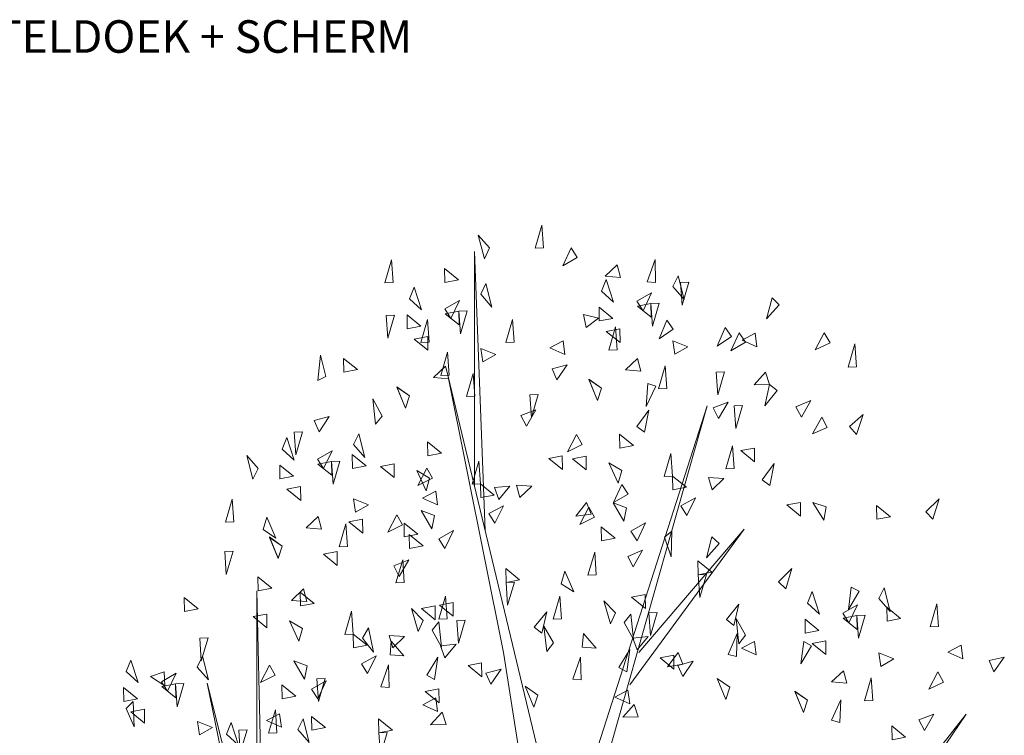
# Model space of a CAD drawing. Header units: metres. Extents: x 2.9 to 77.7, y -4.5 to 13.4.
# Tile 20 of 21: x 73.5 to 75.6, y 6.3 to 7.9. Entities that reach past the tile are written whole.
import ezdxf

# ---------------------------------------------------------------- set-up
doc = ezdxf.new("R2010")
doc.units = ezdxf.units.M
doc.layers.get('0').update_dxf_attribs({"lineweight": 25})
doc.layers.add('X-CA190022.004-UO-DET_v0.1$0$N-XX-VH-VERHARDING_TEGEL-GD', color=252, linetype='Continuous', lineweight=18)
doc.layers.add('X-CA190022.004-UO-DET_v0.1$0$X-XX-AL-T35', color=7, linetype='Continuous', lineweight=35)
doc.styles.add('X-CA190022.004-UO-DET_v0.1$0$NLCS-ISO-M20-T35', font='NLCS-ISO.ttf', dxfattribs={"height": 0.07})

# ---------------------------------------------------------------- blocks, each defined once
blk = doc.blocks.new('X-CA190022.004-UO-DET_v0.1$0$boom')
at = {"color": 86, "ltscale": 10}
for points in [[(0.1031, 5.673), (0.0633, 5.672), (0.0956, 5.7382), (0.1031, 5.673)], [(-0.1544, 5.673), (-0.1795, 5.6421), (-0.2088, 5.7097), (-0.1544, 5.673)], [(0.2358, 5.673), (0.2647, 5.6456), (0.1951, 5.6216), (0.2358, 5.673)], [(-0.6153, 5.5739), (-0.6552, 5.573), (-0.6229, 5.6391), (-0.6153, 5.5739)], [(0.4552, 5.6244), (0.4718, 5.5882), (0.3983, 5.5917), (0.4552, 5.6244)], [(0.6392, 5.5739), (0.5994, 5.5763), (0.6372, 5.6395), (0.6392, 5.5739)], [(-0.3685, 5.5739), (-0.3695, 5.6138), (-0.3034, 5.5815), (-0.3685, 5.5739)], [(0.721, 5.5626), (0.7464, 5.5933), (0.7751, 5.5254), (0.721, 5.5626)], [(-0.1971, 5.5405), (-0.1717, 5.5712), (-0.143, 5.5033), (-0.1971, 5.5405)], [(0.3804, 5.5493), (0.4026, 5.5824), (0.4379, 5.5178), (0.3804, 5.5493)], [(0.7578, 5.5739), (0.7976, 5.5749), (0.7653, 5.5087), (0.7578, 5.5739)], [(-0.5377, 5.5272), (-0.5155, 5.5603), (-0.4802, 5.4957), (-0.5377, 5.5272)], [(0.5788, 5.493), (0.5498, 5.5203), (0.6194, 5.5446), (0.5788, 5.493)], [(-0.3393, 5.4709), (-0.3683, 5.4982), (-0.2988, 5.5225), (-0.3393, 5.4709)], [(0.6169, 5.514), (0.6178, 5.4741), (0.5517, 5.5064), (0.6169, 5.514)], [(0.6169, 5.514), (0.6567, 5.5149), (0.6244, 5.4488), (0.6169, 5.514)], [(1.1957, 5.5297), (1.2304, 5.5101), (1.1687, 5.4699), (1.1957, 5.5297)], [(-0.649, 5.4794), (-0.6091, 5.4804), (-0.6414, 5.4143), (-0.649, 5.4794)], [(-0.5481, 5.4414), (-0.5491, 5.4812), (-0.483, 5.449), (-0.5481, 5.4414)], [(-0.3013, 5.4918), (-0.3003, 5.452), (-0.3664, 5.4843), (-0.3013, 5.4918)], [(-0.3013, 5.4918), (-0.2614, 5.4928), (-0.2937, 5.4266), (-0.3013, 5.4918)], [(0.3066, 5.4448), (0.2937, 5.4825), (0.3666, 5.4713), (0.3066, 5.4448)], [(0.37, 5.4635), (0.369, 5.5033), (0.4351, 5.4711), (0.37, 5.4635)], [(-0.4437, 5.4023), (-0.4835, 5.4013), (-0.4512, 5.4675), (-0.4437, 5.4023)], [(-0.0367, 5.4023), (-0.0765, 5.4013), (-0.0442, 5.4675), (-0.0367, 5.4023)], [(0.6932, 5.466), (0.7236, 5.4403), (0.6555, 5.4123), (0.6932, 5.466)], [(0.468, 5.4414), (0.4689, 5.4016), (0.4028, 5.4338), (0.468, 5.4414)], [(0.4552, 5.3811), (0.4154, 5.3801), (0.4477, 5.4463), (0.4552, 5.3811)], [(0.9719, 5.4448), (1.002, 5.4186), (0.9334, 5.3916), (0.9719, 5.4448)], [(1.0391, 5.4297), (1.068, 5.4023), (0.9984, 5.3783), (1.0391, 5.4297)], [(1.1147, 5.4285), (1.1231, 5.3895), (1.052, 5.4088), (1.1147, 5.4285)], [(1.4452, 5.4297), (1.4728, 5.4009), (1.4021, 5.3803), (1.4452, 5.4297)], [(-0.4502, 5.4193), (-0.4492, 5.3795), (-0.5153, 5.4117), (-0.4502, 5.4193)], [(0.1966, 5.4064), (0.205, 5.3674), (0.1339, 5.3867), (0.1966, 5.4064)], [(0.731, 5.368), (0.7215, 5.4066), (0.793, 5.3893), (0.731, 5.368)], [(1.5992, 5.3324), (1.5594, 5.3314), (1.5917, 5.3976), (1.5992, 5.3324)], [(-0.3481, 5.3085), (-0.388, 5.3075), (-0.3557, 5.3737), (-0.3481, 5.3085)], [(-0.1871, 5.3459), (-0.1966, 5.3845), (-0.1251, 5.3672), (-0.1871, 5.3459)], [(-0.9378, 5.3043), (-0.9759, 5.2926), (-0.9627, 5.365), (-0.9378, 5.3043)], [(-0.8516, 5.3165), (-0.8526, 5.3563), (-0.7864, 5.3241), (-0.8516, 5.3165)], [(0.1677, 5.2944), (0.1441, 5.3264), (0.2168, 5.3378), (0.1677, 5.2944)], [(0.5523, 5.3556), (0.5686, 5.3193), (0.4951, 5.3233), (0.5523, 5.3556)], [(-0.3658, 5.3335), (-0.3495, 5.2972), (-0.423, 5.3012), (-0.3658, 5.3335)], [(-0.2254, 5.2476), (-0.2652, 5.2466), (-0.2329, 5.3128), (-0.2254, 5.2476)], [(0.6927, 5.2698), (0.6529, 5.2688), (0.6852, 5.3349), (0.6927, 5.2698)], [(0.9286, 5.3165), (0.9684, 5.3175), (0.9361, 5.2513), (0.9286, 5.3165)], [(1.1648, 5.3165), (1.1835, 5.2813), (1.1098, 5.2805), (1.1648, 5.3165)], [(0.3804, 5.2706), (0.362, 5.2352), (0.3196, 5.2955), (0.3804, 5.2706)], [(0.3804, 5.2706), (0.3611, 5.2358), (0.3203, 5.297), (0.3804, 5.2706)], [(0.6012, 5.2837), (0.6403, 5.2762), (0.5946, 5.2184), (0.6012, 5.2837)], [(1.1835, 5.2813), (1.2194, 5.2642), (1.1606, 5.2198), (1.1835, 5.2813)], [(-0.5377, 5.2485), (-0.5561, 5.2131), (-0.5985, 5.2734), (-0.5377, 5.2485)], [(-0.5377, 5.2485), (-0.557, 5.2136), (-0.5978, 5.2749), (-0.5377, 5.2485)], [(0.0385, 5.2519), (0.0783, 5.2529), (0.046, 5.1867), (0.0385, 5.2519)], [(-0.6683, 5.1908), (-0.7002, 5.167), (-0.7121, 5.2397), (-0.6683, 5.1908)], [(0.9395, 5.1839), (0.9135, 5.2141), (0.9852, 5.231), (0.9395, 5.1839)], [(1.3364, 5.1873), (1.3098, 5.2169), (1.381, 5.2354), (1.3364, 5.1873)], [(0.0214, 5.1618), (-0.0046, 5.192), (0.0671, 5.2089), (0.0214, 5.1618)], [(0.5862, 5.1448), (0.5497, 5.1607), (0.6067, 5.2072), (0.5862, 5.1448)], [(1.0144, 5.22), (1.0542, 5.221), (1.0219, 5.1549), (1.0144, 5.22)], [(-0.9692, 5.1458), (-0.9931, 5.1777), (-0.9205, 5.1898), (-0.9692, 5.1458)], [(1.4329, 5.1873), (1.4594, 5.1577), (1.3882, 5.1393), (1.4329, 5.1873)], [(1.5992, 5.1378), (1.5663, 5.1603), (1.6314, 5.1949), (1.5992, 5.1378)], [(-1.0878, 5.1449), (-1.048, 5.1458), (-1.0803, 5.0797), (-1.0878, 5.1449)], [(-0.8054, 5.1093), (-0.78, 5.14), (-0.7513, 5.0722), (-0.8054, 5.1093)], [(-1.1461, 5.0961), (-1.1238, 5.1291), (-1.0885, 5.0645), (-1.1461, 5.0961)], [(-0.4502, 5.0769), (-0.4512, 5.1167), (-0.385, 5.0845), (-0.4502, 5.0769)], [(0.2606, 5.1378), (0.2885, 5.1095), (0.2182, 5.0877), (0.2606, 5.1378)], [(0.468, 5.099), (0.467, 5.1388), (0.5331, 5.1066), (0.468, 5.099)], [(-0.9476, 5.0398), (-0.9766, 5.067), (-0.9071, 5.0913), (-0.9476, 5.0398)], [(0.72, 5.0185), (0.6802, 5.0174), (0.7124, 5.0837), (0.72, 5.0185)], [(1.0144, 5.0404), (0.9746, 5.0395), (1.0069, 5.1056), (1.0144, 5.0404)], [(1.1112, 5.099), (1.1122, 5.0592), (1.046, 5.0914), (1.1112, 5.099)], [(-1.261, 5.0404), (-1.2864, 5.0098), (-1.3151, 5.0776), (-1.261, 5.0404)], [(-0.9096, 5.0607), (-0.9086, 5.0208), (-0.9747, 5.0531), (-0.9096, 5.0607)], [(-0.9096, 5.0607), (-0.8697, 5.0617), (-0.902, 4.9955), (-0.9096, 5.0607)], [(-0.81, 5.0404), (-0.811, 5.0803), (-0.7448, 5.048), (-0.81, 5.0404)], [(-0.1981, 4.9964), (-0.2379, 4.9953), (-0.2057, 5.0616), (-0.1981, 4.9964)], [(0.1931, 5.0769), (0.1941, 5.0371), (0.1279, 5.0693), (0.1931, 5.0769)], [(0.3069, 5.076), (0.3079, 5.0362), (0.2418, 5.0684), (0.3069, 5.076)], [(0.4771, 5.0344), (0.4603, 4.9983), (0.4154, 5.0566), (0.4771, 5.0344)], [(-1.1564, 5.0102), (-1.1574, 5.05), (-1.0913, 5.0178), (-1.1564, 5.0102)], [(-0.6112, 5.0539), (-0.6102, 5.0141), (-0.6763, 5.0463), (-0.6112, 5.0539)], [(-0.441, 5.0123), (-0.4579, 4.9762), (-0.5028, 5.0345), (-0.441, 5.0123)], [(-0.4543, 5.0414), (-0.4266, 5.0129), (-0.4971, 4.9917), (-0.4543, 5.0414)], [(1.1851, 4.9918), (1.1485, 5.0075), (1.2055, 5.0542), (1.1851, 4.9918)], [(0.721, 4.9787), (0.72, 5.0185), (0.7861, 4.9862), (0.721, 4.9787)], [(0.9088, 4.9787), (0.8919, 5.0147), (0.9654, 5.0117), (0.9088, 4.9787)], [(-1.0585, 4.9881), (-1.0575, 4.9483), (-1.1236, 4.9805), (-1.0585, 4.9881)], [(-0.4117, 4.9752), (-0.4033, 4.9362), (-0.4744, 4.9555), (-0.4117, 4.9752)], [(-0.1971, 4.9566), (-0.1981, 4.9964), (-0.132, 4.9641), (-0.1971, 4.9566)], [(-0.111, 4.9511), (-0.1312, 4.9855), (-0.0576, 4.9891), (-0.111, 4.9511)], [(-0.0093, 4.9566), (-0.0262, 4.9926), (0.0473, 4.9896), (-0.0093, 4.9566)], [(0.4782, 4.9944), (0.5071, 4.967), (0.4375, 4.943), (0.4782, 4.9944)], [(-1.3771, 4.8874), (-1.4169, 4.8864), (-1.3846, 4.9526), (-1.3771, 4.8874)], [(-0.7954, 4.9147), (-0.8049, 4.9533), (-0.7334, 4.936), (-0.7954, 4.9147)], [(0.3092, 4.9431), (0.3303, 4.9094), (0.257, 4.9034), (0.3092, 4.9431)], [(0.4998, 4.9274), (0.4876, 4.8894), (0.4358, 4.9417), (0.4998, 4.9274)], [(0.7885, 4.9052), (0.7603, 4.9334), (0.8305, 4.9556), (0.7885, 4.9052)], [(1.3311, 4.9431), (1.3321, 4.9033), (1.266, 4.9355), (1.3311, 4.9431)], [(1.455, 4.9298), (1.4437, 4.8917), (1.3906, 4.9428), (1.455, 4.9298)], [(1.9637, 4.8945), (1.9301, 4.9157), (1.9936, 4.9529), (1.9637, 4.8945)], [(-0.4183, 4.9052), (-0.4305, 4.8673), (-0.4823, 4.9196), (-0.4183, 4.9052)], [(-0.1296, 4.8831), (-0.1578, 4.9113), (-0.0876, 4.9335), (-0.1296, 4.8831)], [(0.3195, 4.9291), (0.3471, 4.9005), (0.2766, 4.8795), (0.3195, 4.9291)], [(1.6965, 4.8945), (1.6955, 4.9343), (1.7617, 4.902), (1.6965, 4.8945)], [(-1.2373, 4.8653), (-1.2187, 4.9005), (-1.1768, 4.8399), (-1.2373, 4.8653)], [(-0.9741, 4.9023), (-0.9578, 4.866), (-1.0313, 4.8701), (-0.9741, 4.9023)], [(-0.7613, 4.8945), (-0.7603, 4.8546), (-0.8265, 4.8869), (-0.7613, 4.8945)], [(-0.5986, 4.907), (-0.571, 4.8784), (-0.6416, 4.8574), (-0.5986, 4.907)], [(-0.8337, 4.8165), (-0.8736, 4.8155), (-0.8413, 4.8817), (-0.8337, 4.8165)], [(-0.5623, 4.844), (-0.5633, 4.8838), (-0.4971, 4.8516), (-0.5623, 4.844)], [(-0.3679, 4.8106), (-0.3967, 4.838), (-0.3272, 4.862), (-0.3679, 4.8106)], [(0.3804, 4.8327), (0.3794, 4.8725), (0.4455, 4.8403), (0.3804, 4.8327)], [(0.5502, 4.8327), (0.5214, 4.8601), (0.5909, 4.8841), (0.5502, 4.8327)], [(0.681, 4.8435), (0.7172, 4.8602), (0.7139, 4.7866), (0.681, 4.8435)], [(-1.1461, 4.8173), (-1.1644, 4.782), (-1.2068, 4.8422), (-1.1461, 4.8173)], [(-1.1461, 4.8173), (-1.1653, 4.7825), (-1.2061, 4.8437), (-1.1461, 4.8173)], [(-0.5377, 4.8106), (-0.5387, 4.8504), (-0.4726, 4.8182), (-0.5377, 4.8106)], [(0.9073, 4.844), (0.9425, 4.8254), (0.882, 4.7835), (0.9073, 4.844)], [(-1.4205, 4.8016), (-1.3807, 4.8026), (-1.4129, 4.7364), (-1.4205, 4.8016)], [(-0.8834, 4.8016), (-0.8824, 4.7618), (-0.9486, 4.794), (-0.8834, 4.8016)], [(0.3556, 4.7354), (0.3158, 4.7345), (0.3483, 4.8006), (0.3556, 4.7354)], [(0.5322, 4.7582), (0.5056, 4.7879), (0.577, 4.8061), (0.5322, 4.7582)], [(-0.5869, 4.7306), (-0.6129, 4.7608), (-0.5412, 4.7777), (-0.5869, 4.7306)], [(-0.5625, 4.7132), (-0.6023, 4.7124), (-0.5698, 4.7784), (-0.5625, 4.7132)], [(0.8422, 4.7354), (0.8412, 4.7752), (0.9073, 4.7429), (0.8422, 4.7354)], [(-0.0759, 4.7132), (-0.0769, 4.7531), (-0.0108, 4.7208), (-0.0759, 4.7132)], [(0.1871, 4.7097), (0.2047, 4.7455), (0.2484, 4.6862), (0.1871, 4.7097)], [(1.2612, 4.6945), (1.2269, 4.7148), (1.2894, 4.7537), (1.2612, 4.6945)], [(-1.261, 4.6892), (-1.262, 4.729), (-1.1957, 4.6968), (-1.261, 4.6892)], [(0.8422, 4.7354), (0.882, 4.7364), (0.8497, 4.6702), (0.8422, 4.7354)], [(-1.0444, 4.6945), (-1.0279, 4.6583), (-1.1014, 4.6618), (-1.0444, 4.6945)], [(-0.0759, 4.7132), (-0.0361, 4.7143), (-0.0684, 4.6481), (-0.0759, 4.7132)], [(1.5744, 4.6998), (1.6125, 4.688), (1.5607, 4.6357), (1.5744, 4.6998)], [(1.7054, 4.6671), (1.7308, 4.6978), (1.7594, 4.63), (1.7054, 4.6671)], [(-1.6133, 4.6299), (-1.6143, 4.6697), (-1.5482, 4.6375), (-1.6133, 4.6299)], [(-1.0585, 4.6457), (-1.0595, 4.6855), (-0.9933, 4.6533), (-1.0585, 4.6457)], [(-0.3579, 4.6087), (-0.3977, 4.6077), (-0.3654, 4.6739), (-0.3579, 4.6087)], [(0.1889, 4.6087), (0.1491, 4.6077), (0.1814, 4.6739), (0.1889, 4.6087)], [(0.4467, 4.6265), (0.4228, 4.5946), (0.3909, 4.6609), (0.4467, 4.6265)], [(0.589, 4.6782), (0.59, 4.6384), (0.5237, 4.6706), (0.589, 4.6782)], [(1.3647, 4.6539), (1.387, 4.6869), (1.4222, 4.6223), (1.3647, 4.6539)], [(-0.4714, 4.6044), (-0.4953, 4.5725), (-0.5272, 4.6388), (-0.4714, 4.6044)], [(-0.4152, 4.6457), (-0.4143, 4.6059), (-0.4804, 4.6381), (-0.4152, 4.6457)], [(-0.3291, 4.6561), (-0.3281, 4.6163), (-0.3944, 4.6485), (-0.3291, 4.6561)], [(1.013, 4.5894), (0.9772, 4.607), (1.0366, 4.6506), (1.013, 4.5894)], [(1.5631, 4.5976), (1.5342, 4.6248), (1.6037, 4.6492), (1.5631, 4.5976)], [(1.7452, 4.6025), (1.7442, 4.6423), (1.8103, 4.6101), (1.7452, 4.6025)], [(1.9911, 4.5866), (1.9513, 4.5856), (1.9836, 4.6518), (1.9911, 4.5866)], [(-1.2195, 4.6227), (-1.2185, 4.5829), (-1.2846, 4.6151), (-1.2195, 4.6227)], [(-1.0494, 4.5811), (-1.0662, 4.545), (-1.1111, 4.6033), (-1.0494, 4.5811)], [(-0.8064, 4.5652), (-0.8462, 4.5641), (-0.8141, 4.6304), (-0.8064, 4.5652)], [(-0.3113, 4.6044), (-0.2714, 4.6054), (-0.3037, 4.5392), (-0.3113, 4.6044)], [(0.0949, 4.5673), (0.0591, 4.5849), (0.1185, 4.6285), (0.0949, 4.5673)], [(0.4894, 4.5982), (0.5213, 4.6222), (0.5335, 4.5496), (0.4894, 4.5982)], [(0.6069, 4.6265), (0.6467, 4.6275), (0.6144, 4.5613), (0.6069, 4.6265)], [(1.0687, 4.562), (1.0374, 4.5373), (1.0236, 4.6096), (1.0687, 4.562)], [(1.3544, 4.568), (1.3534, 4.6078), (1.4195, 4.5756), (1.3544, 4.568)], [(1.6012, 4.6185), (1.6022, 4.5787), (1.5361, 4.6109), (1.6012, 4.6185)], [(1.6012, 4.6185), (1.641, 4.6195), (1.6088, 4.5533), (1.6012, 4.6185)], [(-0.7613, 4.5538), (-0.7339, 4.5827), (-0.7099, 4.5131), (-0.7613, 4.5538)], [(-0.4287, 4.5761), (-0.3968, 4.6001), (-0.3846, 4.5275), (-0.4287, 4.5761)], [(0.1506, 4.5398), (0.1193, 4.5152), (0.1055, 4.5875), (0.1506, 4.5398)], [(-1.5399, 4.5538), (-1.5001, 4.5548), (-1.5324, 4.4886), (-1.5399, 4.5538)], [(-0.8054, 4.5254), (-0.8064, 4.5652), (-0.7403, 4.533), (-0.8054, 4.5254)], [(-0.6176, 4.5254), (-0.6345, 4.5614), (-0.561, 4.5585), (-0.6176, 4.5254)], [(0.2886, 4.5274), (0.2939, 4.5669), (0.3542, 4.5247), (0.2886, 4.5274)], [(0.5502, 4.5195), (0.5297, 4.5535), (0.6031, 4.5584), (0.5502, 4.5195)], [(1.0259, 4.5007), (0.9864, 4.5061), (1.0289, 4.5663), (1.0259, 4.5007)], [(-0.6295, 4.5053), (-0.6242, 4.5448), (-0.5639, 4.5026), (-0.6295, 4.5053)], [(-0.3679, 4.4974), (-0.3884, 4.5314), (-0.315, 4.5363), (-0.3679, 4.4974)], [(0.501, 4.4567), (0.4631, 4.4693), (0.5161, 4.5205), (0.501, 4.4567)], [(1.1117, 4.5441), (1.1201, 4.5052), (1.0491, 4.5245), (1.1117, 4.5441)], [(1.347, 4.5441), (1.3849, 4.5318), (1.3324, 4.4801), (1.347, 4.5441)], [(1.4523, 4.5459), (1.4533, 4.5061), (1.3872, 4.5383), (1.4523, 4.5459)], [(2.0991, 4.533), (2.1075, 4.4941), (2.0364, 4.5134), (2.0991, 4.533)], [(-1.8922, 4.4574), (-1.87, 4.4904), (-1.8347, 4.4258), (-1.8922, 4.4574)], [(-1.5516, 4.4706), (-1.5261, 4.5013), (-1.4975, 4.4335), (-1.5516, 4.4706)], [(-0.7379, 4.4519), (-0.7661, 4.4801), (-0.6959, 4.5023), (-0.7379, 4.4519)], [(-0.4172, 4.4346), (-0.455, 4.4472), (-0.402, 4.4984), (-0.4172, 4.4346)], [(0.283, 4.4337), (0.2432, 4.4357), (0.2803, 4.4992), (0.283, 4.4337)], [(0.7257, 4.5044), (0.7267, 4.4646), (0.6605, 4.4969), (0.7257, 4.5044)], [(0.7472, 4.5122), (0.7692, 4.4791), (0.696, 4.4712), (0.7472, 4.5122)], [(1.7154, 4.4725), (1.7059, 4.5111), (1.7774, 4.4938), (1.7154, 4.4725)], [(2.2557, 4.4565), (2.2328, 4.4891), (2.3057, 4.499), (2.2557, 4.4565)], [(-1.2069, 4.4758), (-1.1793, 4.4472), (-1.2499, 4.4262), (-1.2069, 4.4758)], [(-1.0266, 4.4741), (-1.0388, 4.4361), (-1.0906, 4.4884), (-1.0266, 4.4741)], [(-0.6351, 4.4116), (-0.675, 4.4135), (-0.6378, 4.4771), (-0.6351, 4.4116)], [(-0.1924, 4.4823), (-0.1914, 4.4425), (-0.2576, 4.4748), (-0.1924, 4.4823)], [(-0.1485, 4.4213), (-0.1721, 4.4533), (-0.0995, 4.4649), (-0.1485, 4.4213)], [(0.7697, 4.4434), (0.746, 4.4754), (0.8186, 4.487), (0.7697, 4.4434)], [(-1.7107, 4.4565), (-1.7062, 4.4169), (-1.775, 4.4435), (-1.7107, 4.4565)], [(-1.6938, 4.4011), (-1.7228, 4.4283), (-1.6532, 4.4527), (-1.6938, 4.4011)], [(-0.9799, 4.437), (-0.94, 4.438), (-0.9723, 4.3718), (-0.9799, 4.437)], [(0.9935, 4.4124), (0.9749, 4.3772), (0.933, 4.4378), (0.9935, 4.4124)], [(1.5366, 4.4601), (1.553, 4.4238), (1.4795, 4.4279), (1.5366, 4.4601)], [(1.6771, 4.3743), (1.6372, 4.3733), (1.6695, 4.4395), (1.6771, 4.3743)], [(1.9885, 4.4565), (2.0158, 4.4276), (1.945, 4.4074), (1.9885, 4.4565)], [(-1.9026, 4.3715), (-1.9036, 4.4114), (-1.8374, 4.3791), (-1.9026, 4.3715)], [(-1.6557, 4.422), (-1.6547, 4.3822), (-1.7208, 4.4144), (-1.6557, 4.422)], [(-1.6557, 4.422), (-1.6159, 4.423), (-1.6482, 4.3568), (-1.6557, 4.422)], [(-1.1461, 4.3794), (-1.147, 4.4192), (-1.0809, 4.387), (-1.1461, 4.3794)], [(-0.9762, 4.3794), (-1.005, 4.4068), (-0.9355, 4.4308), (-0.9762, 4.3794)], [(-0.3968, 4.4078), (-0.3958, 4.368), (-0.4619, 4.4003), (-0.3968, 4.4078)], [(0.0754, 4.3903), (0.0568, 4.3551), (0.0149, 4.4157), (0.0754, 4.3903)], [(-0.4112, 4.3818), (-0.4029, 4.3428), (-0.4739, 4.3623), (-0.4112, 4.3818)], [(0.5069, 4.4039), (0.5152, 4.3649), (0.4442, 4.3844), (0.5069, 4.4039)], [(1.3647, 4.3752), (1.3464, 4.3398), (1.304, 4.4), (1.3647, 4.3752)], [(1.3647, 4.3752), (1.3455, 4.3403), (1.3047, 4.4015), (1.3647, 4.3752)], [(1.5197, 4.3114), (1.4804, 4.318), (1.5249, 4.3768), (1.5197, 4.3114)], [(-1.892, 4.3512), (-1.8581, 4.3721), (-1.8528, 4.2986), (-1.892, 4.3512)], [(-1.8046, 4.3494), (-1.8036, 4.3096), (-1.8698, 4.3418), (-1.8046, 4.3494)], [(0.5363, 4.3629), (0.5554, 4.3279), (0.4817, 4.3264), (0.5363, 4.3629)], [(-1.1579, 4.3365), (-1.1495, 4.2976), (-1.2206, 4.3169), (-1.1579, 4.3365)], [(-1.1708, 4.2821), (-1.2106, 4.2812), (-1.1781, 4.3473), (-1.1708, 4.2821)], [(-1.0709, 4.2912), (-1.0454, 4.3219), (-1.0168, 4.2541), (-1.0709, 4.2912)], [(-1.0046, 4.2892), (-1.0056, 4.329), (-0.9395, 4.2967), (-1.0046, 4.2892)], [(-0.6842, 4.2821), (-0.6852, 4.3219), (-0.6191, 4.2897), (-0.6842, 4.2821)], [(-0.3818, 4.3408), (-0.3627, 4.3058), (-0.4364, 4.3043), (-0.3818, 4.3408)], [(1.9239, 4.2885), (1.8979, 4.3187), (1.9696, 4.3355), (1.9239, 4.2885)], [(-1.5416, 4.276), (-1.5511, 4.3146), (-1.4795, 4.2973), (-1.5416, 4.276)], [(-1.4115, 4.278), (-1.3893, 4.311), (-1.354, 4.2464), (-1.4115, 4.278)], [(1.7691, 4.2619), (1.7681, 4.3017), (1.8342, 4.2694), (1.7691, 4.2619)], [(-1.3534, 4.2892), (-1.3136, 4.2902), (-1.3459, 4.224), (-1.3534, 4.2892)], [(-0.6842, 4.2821), (-0.6444, 4.2831), (-0.6767, 4.2169), (-0.6842, 4.2821)]]:
    blk.add_lwpolyline(points, dxfattribs=at)
at = {"color": 38, "ltscale": 10}
for points in [[(-0.2268, 4.991), (-0.2268, 5.6624), (-0.175, 4.8612)], [(0.177, 3.9814), (-0.3539, 5.3085), (-0.0885, 4.5122)], [(0.177, 3.8929), (0.8848, 5.22), (0.177, 3.7186)], [(0.5586, 4.5122), (1.0617, 4.8661), (0.5157, 4.419)], [(-1.2319, 3.7708), (-1.2667, 4.6892), (-1.2667, 3.8544)], [(0.1467, 3.618), (-0.0885, 4.5122), (0.1467, 3.618)], [(-1.1452, 3.3738), (-1.5041, 4.4238), (-1.0378, 3.3052)], [(1.278, 3.6874), (2.1234, 4.3353), (1.2381, 3.5507)]]:
    blk.add_lwpolyline(points, dxfattribs=at)

msp = doc.modelspace()

# ---------------------------------------------------------------- block references
at = {"layer": 'X-CA190022.004-UO-DET_v0.1$0$N-XX-VH-VERHARDING_TEGEL-GD', "xscale": 0.45, "yscale": 0.75, "zscale": 1.067640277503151}
msp.add_blockref('X-CA190022.004-UO-DET_v0.1$0$boom', (74.5381, 3.1041), dxfattribs=at)

# ---------------------------------------------------------------- texts
at = {"layer": 'X-CA190022.004-UO-DET_v0.1$0$X-XX-AL-T35', "insert": (71.6442, 7.8489), "char_height": 0.07, "attachment_point": 1, "style": 'X-CA190022.004-UO-DET_v0.1$0$NLCS-ISO-M20-T35'}
msp.add_mtext_dynamic_manual_height_columns('{\\LDETAIL xxx} BOOM INCLUSIEF ANTI-WORTELDOEK + SCHERM\\P ', width=3.787493, gutter_width=29.0012, heights=[0], dxfattribs=at)

doc.saveas('drawing.dxf')
